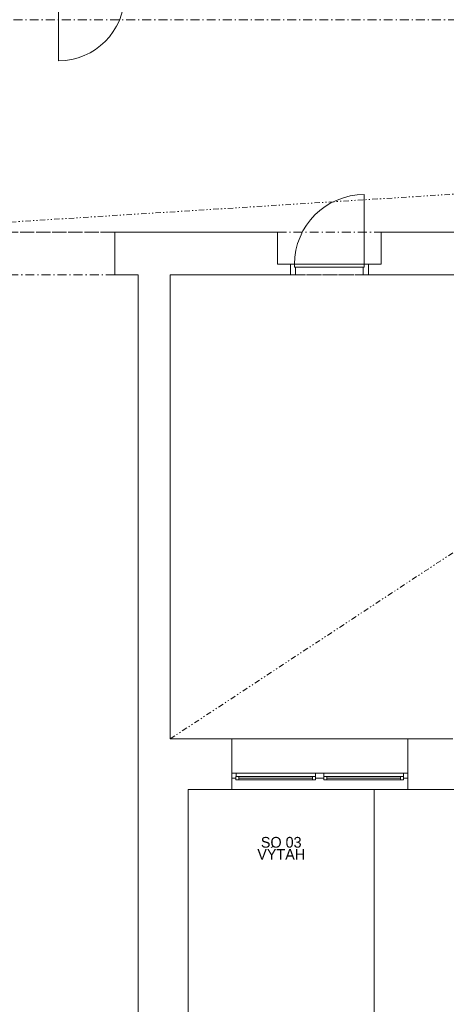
# Model space of a CAD drawing. Header units: millimetres. Extents: x -13540 to 53600, y -37870 to 10383.
# Tile 8 of 26: x -2355 to 3610, y -14473 to -700. Entities that reach past the tile are written whole.
import ezdxf

# ---------------------------------------------------------------- set-up
doc = ezdxf.new("R2010")
doc.units = ezdxf.units.MM
doc.header["$MEASUREMENT"] = 0
doc.linetypes.add('Čerchovaná M', pattern=[225, 125, -42.5, 15, -42.5])
doc.linetypes.add('Čerchovaná se dvěma tečkami S', pattern=[202.5, 75, -32.5, 15, -32.5, 15, -32.5])
for name, color, linetype in [('02_Desky', 7, 'Continuous'), ('02_Zdi VNĚJŠÍ - nosné.obálka', 7, 'Continuous'), ('Nové_00_2D prvky.výplně', 7, 'Continuous'), ('Nové_05_Podhledy', 7, 'Continuous'), ('Nové_11_Anotace', 7, 'Continuous'), ('Otvory – Dveře', 7, 'Continuous'), ('Otvory – Okna', 7, 'Continuous')]:
    doc.layers.add(name, color=color, linetype=linetype)

msp = doc.modelspace()

# ---------------------------------------------------------------- linework, layer by layer
at = {"layer": '02_Desky', "color": 251, "linetype": 'Continuous', "lineweight": 0, "flags": 128}
msp.add_lwpolyline([(-11600, -11123), (-11600, -37870), (0, -37870), (0, -11470), (53600, -11470), (53600, 9980), (41780, 9980), (41780, 0), (18380, 0), (18380, -580), (18220, -580), (14080, -580), (13920, -580), (13920, 0), (0, 0), (0, 10010), (-11600, 10010), (-11600, -3670), (-4900, -3670), (-4900, -11123)], close=True, dxfattribs=at)
at = {"layer": '02_Zdi VNĚJŠÍ - nosné.obálka', "color": 251, "linetype": 'Continuous', "lineweight": 0}
for p, q in [((-1025, -4270), (-1025, -3670)), ((1250, -3670), (1250, -4120)), ((2700, -3670), (2700, -4120)), ((1250, -4120), (1430, -4120)), ((1430, -4120), (1430, -4270)), ((2700, -4120), (2520, -4120)), ((2520, -4120), (2520, -4270)), ((610, -11240), (610, -10760)), ((3070, -11240), (3070, -10760)), ((610, -11310), (610, -11240)), ((3070, -11310), (3070, -11240)), ((610, -11470), (610, -11310)), ((3070, -11470), (3070, -11310))]:
    msp.add_line(p, q, dxfattribs=at)
at = {"layer": '02_Zdi VNĚJŠÍ - nosné.obálka', "color": 251, "linetype": 'Continuous', "lineweight": 0, "flags": 128}
for points in [[(1250, -3670), (-1025, -3670)], [(11350, -3670), (2700, -3670)], [(-1025, -4270), (-700, -4270)], [(-700, -4270), (-700, -10760)], [(-250, -4270), (1430, -4270)], [(-250, -10760), (-250, -4270)], [(2520, -4270), (9600, -4270)], [(-700, -10760), (-700, -11470)], [(610, -10760), (-250, -10760)], [(3610, -10760), (3070, -10760)], [(-700, -11470), (-700, -16730)], [(0, -16730), (0, -11470)], [(0, -11470), (610, -11470)], [(3070, -11470), (3610, -11470)]]:
    msp.add_lwpolyline(points, dxfattribs=at)
at = {"layer": 'Nové_00_2D prvky.výplně', "color": 251, "linetype": 'Continuous', "lineweight": 0, "flags": 128}
msp.add_lwpolyline([(0, -16970), (2600, -16970), (2600, -11470), (0, -11470)], close=True, dxfattribs=at)
at = {"layer": 'Nové_05_Podhledy', "color": 251, "linetype": 'Čerchovaná M', "lineweight": 0, "flags": 128}
for points in [[(-10900, -3670), (45880, -3670), (45880, 1240), (42480, 1240), (42480, -700), (-10900, -700)], [(-250, -10760), (9600, -10760), (9600, -4270), (-250, -4270)]]:
    msp.add_lwpolyline(points, close=True, dxfattribs=at)
at = {"layer": 'Nové_05_Podhledy', "color": 251, "linetype": 'Čerchovaná se dvěma tečkami S', "lineweight": 0}
for points in [[(-4700, -3670), (42480, -700)], [(-250, -10760), (9600, -4270)]]:
    msp.add_lwpolyline(points, dxfattribs=at)
at = {"layer": 'Otvory – Dveře', "color": 251, "linetype": 'Continuous', "lineweight": 0}
for p, q in [((-1812, -350), (-1812, -1274)), ((2462, -4120), (2462, -3146)), ((-1025, -4270), (-1025, -3670)), ((1250, -3670), (1250, -4120)), ((2700, -3670), (2700, -4120)), ((1250, -4120), (1430, -4120)), ((1488, -4120), (1430, -4120)), ((1430, -4120), (1430, -4270)), ((1430, -4120), (1430, -4270)), ((1430, -4120), (1430, -4270)), ((1488, -4160), (1488, -4120)), ((1488, -4120), (2462, -4120)), ((1488, -4160), (1488, -4120)), ((2520, -4120), (2462, -4120)), ((2462, -4120), (2462, -4160)), ((2462, -4120), (2462, -4160)), ((2520, -4270), (2520, -4120)), ((2520, -4120), (2520, -4270)), ((2520, -4120), (2520, -4270)), ((2700, -4120), (2520, -4120)), ((1500, -4160), (1488, -4160)), ((2462, -4160), (1488, -4160)), ((1500, -4270), (1500, -4160)), ((2462, -4160), (2450, -4160)), ((2450, -4160), (2450, -4270)), ((1430, -4270), (1500, -4270)), ((2450, -4270), (2520, -4270))]:
    msp.add_line(p, q, dxfattribs=at)
at = {"layer": 'Otvory – Dveře', "color": 251, "linetype": 'Čerchovaná M', "lineweight": 0}
for p, q in [((-1025, -3670), (-3225, -3670)), ((1250, -3670), (2700, -3670)), ((-1025, -4270), (-3225, -4270)), ((1430, -4270), (2520, -4270))]:
    msp.add_line(p, q, dxfattribs=at)
at = {"layer": 'Otvory – Dveře', "color": 251, "linetype": 'Continuous', "lineweight": 0}
for centre, radius, start, end in [((-1812, -350), 924, 270, 0), ((2462, -4120), 974, 90, 180)]:
    msp.add_arc(centre, radius, start, end, dxfattribs=at)
at = {"layer": 'Otvory – Okna', "color": 251, "linetype": 'Continuous', "lineweight": 0}
for p, q in [((3070, -10760), (610, -10760)), ((610, -11240), (610, -10760)), ((3070, -11240), (3070, -10760)), ((610, -11240), (670, -11240)), ((610, -11310), (610, -11240)), ((610, -11310), (610, -11240)), ((670, -11285), (669, -11285)), ((669, -11285), (669, -11310)), ((669, -11285), (709, -11285)), ((669, -11335), (669, -11285)), ((670, -11240), (670, -11285)), ((670, -11240), (1780, -11240)), ((709, -11285), (709, -11335)), ((709, -11285), (1741, -11285)), ((1741, -11335), (1741, -11285)), ((1741, -11285), (1781, -11285)), ((1780, -11285), (1780, -11240)), ((1780, -11240), (1840, -11240)), ((1781, -11285), (1780, -11285)), ((1781, -11310), (1781, -11285)), ((1781, -11285), (1781, -11335)), ((1840, -11240), (1900, -11240)), ((1900, -11285), (1899, -11285)), ((1899, -11285), (1899, -11310)), ((1899, -11285), (1939, -11285)), ((1899, -11335), (1899, -11285)), ((1900, -11240), (1900, -11285)), ((1900, -11240), (3010, -11240)), ((1939, -11285), (1939, -11335)), ((1939, -11285), (2971, -11285)), ((2971, -11335), (2971, -11285)), ((2971, -11285), (3011, -11285)), ((3010, -11285), (3010, -11240)), ((3010, -11240), (3070, -11240)), ((3011, -11285), (3010, -11285)), ((3011, -11310), (3011, -11285)), ((3011, -11285), (3011, -11335)), ((3070, -11310), (3070, -11240)), ((3070, -11310), (3070, -11240)), ((669, -11310), (610, -11310)), ((610, -11470), (610, -11310)), ((709, -11335), (669, -11335)), ((1741, -11310), (709, -11310)), ((1741, -11335), (709, -11335)), ((1741, -11335), (709, -11335)), ((1781, -11335), (1741, -11335)), ((1840, -11310), (1781, -11310)), ((1899, -11310), (1840, -11310)), ((1939, -11335), (1899, -11335)), ((2971, -11310), (1939, -11310)), ((2971, -11335), (1939, -11335)), ((2971, -11335), (1939, -11335)), ((3011, -11335), (2971, -11335)), ((3070, -11310), (3011, -11310)), ((3070, -11470), (3070, -11310)), ((3070, -11470), (610, -11470))]:
    msp.add_line(p, q, dxfattribs=at)

# ---------------------------------------------------------------- texts
at = {"layer": 'Nové_11_Anotace', "color": 251, "linetype": 'Continuous', "lineweight": 0, "insert": (1302, -12450), "char_height": 150, "attachment_point": 8, "line_spacing_factor": 0.674488}
msp.add_mtext('\\A1;SO 03\\PVÝTAH', dxfattribs=at)

doc.saveas('drawing.dxf')
